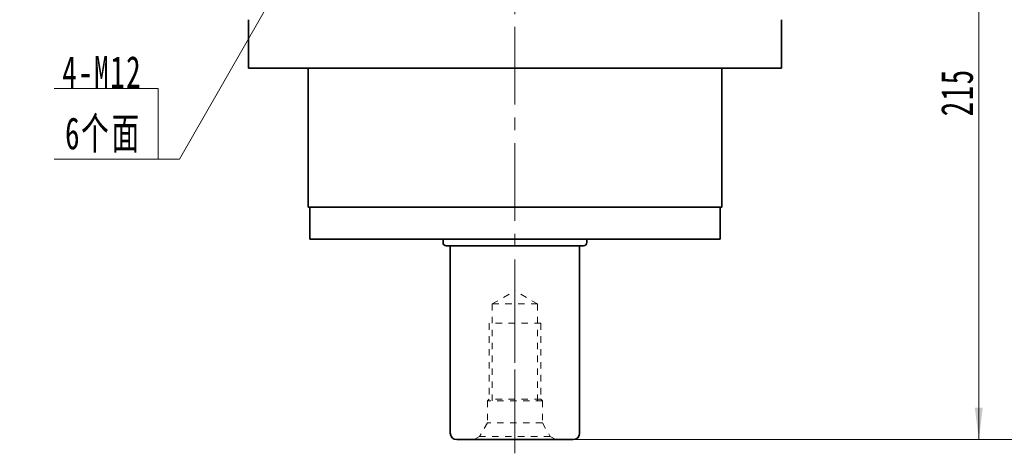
# Model space of a CAD drawing. Header units: millimetres. Extents: x -1428 to -386, y -608 to 125.
# Tile 5 of 9: x -857 to -553, y -259 to -125. Entities that reach past the tile are written whole.
import ezdxf

# ---------------------------------------------------------------- set-up
doc = ezdxf.new("R2010")
doc.units = ezdxf.units.MM
doc.header["$LTSCALE"] = 2
doc.linetypes.add('点画线', pattern=[18, 12, -2, 2, -2])
doc.linetypes.add('虚线', pattern=[2, 1, -1])
doc.layers.get('0').update_dxf_attribs({"lineweight": 18})
for name, color, linetype, lineweight in [('中心线层', 1, '点画线', 18), ('尺寸线层', 3, 'Continuous', 18), ('粗实线层', 7, 'Continuous', 35)]:
    doc.layers.add(name, color=color, linetype=linetype, lineweight=lineweight)
doc.styles.add('标准', font='txt', dxfattribs={"width": 0.667})
doc.dimstyles.new('a4-1-1.5', dxfattribs={"dimtxt": 4.5, "dimasz": 4.5, "dimexe": 2.25, "dimexo": 0, "dimgap": 0.75, "dimtad": 1, "dimdec": 3, "dimdsep": 46, "dimtxsty": '标准', "dimblk": '_CAXARROW', "dimcen": 0, "dimdle": 6, "dimazin": 2, "dimtfac": 0.707107, "dimtdec": 3, "dimtix": 1, "dimtmove": 2, "dimatfit": 3, "dimfxl": 0, "dimfrac": 2, "dimtolj": 1, "dimtzin": 0, "dimarcsym": 0})

# ---------------------------------------------------------------- blocks, each defined once
blk = doc.blocks.new('*X19')
at = {"layer": '尺寸线层', "linetype": 'Continuous'}
for points in [[(-530.17, 45.32), (-528.93, 35.42), (-531.41, 35.42)], [(-530.17, -254.68), (-528.93, -244.78), (-531.41, -244.78)]]:
    blk.add_hatch(color=0, dxfattribs=at).paths.add_polyline_path(points, flags=0)
at = {"layer": '尺寸线层', "color": 0, "linetype": 'Continuous'}
for p, q in [((-619.2, 45.32), (-525.22, 45.32)), ((-530.17, 45.32), (-530.17, -254.68)), ((-686.2, -254.68), (-525.22, -254.68))]:
    blk.add_line(p, q, dxfattribs=at)
at = {"layer": '尺寸线层', "color": 0, "insert": (-536.87, -104.68), "char_height": 9.9, "width": 30.7396, "attachment_point": 5, "rotation": 90, "line_spacing_factor": 1.15057, "style": '标准'}
blk.add_mtext('\\T1.1;300', dxfattribs=at)
blk = doc.blocks.new('_CAXARROW')
blk.add_hatch(color=0).paths.add_polyline_path([(0, 0), (-1, 0.125), (-1, -0.125)], flags=0)
blk = doc.blocks.new('*X20')
at = {"layer": '尺寸线层', "linetype": 'Continuous'}
for points in [[(-560.66, -39.68), (-559.43, -49.58), (-561.9, -49.58)], [(-560.66, -254.68), (-559.43, -244.78), (-561.9, -244.78)]]:
    blk.add_hatch(color=0, dxfattribs=at).paths.add_polyline_path(points, flags=0)
at = {"layer": '尺寸线层', "color": 0, "linetype": 'Continuous'}
for p, q in [((-616.2, -39.68), (-555.71, -39.68)), ((-560.66, -39.68), (-560.66, -254.68)), ((-686.2, -254.68), (-555.71, -254.68))]:
    blk.add_line(p, q, dxfattribs=at)
at = {"layer": '尺寸线层', "color": 0, "insert": (-567.37, -147.18), "char_height": 9.9, "width": 31.1321, "attachment_point": 5, "rotation": 90, "line_spacing_factor": 1.15057, "style": '标准'}
blk.add_mtext('\\T1.1;215', dxfattribs=at)
blk = doc.blocks.new('*X27')
at = {"layer": '尺寸线层', "linetype": 'Continuous'}
blk.add_hatch(color=0, dxfattribs=at).paths.add_polyline_path([(39.19, 56.94), (35.35, 47.73), (33.2, 48.96)], flags=0)
at = {"layer": '尺寸线层', "color": 0, "linetype": 'Continuous'}
blk.add_line((39.19, 56.94), (6.6, 0), dxfattribs=at)
at = {"layer": '尺寸线层', "color": 0}
for p, q in [((0, 21.9), (-32.12, 21.9)), ((0, 0), (0, 21.9)), ((6.6, 0), (0, 0)), ((0, 0), (-32.12, 0))]:
    blk.add_line(p, q, dxfattribs=at)
at = {"layer": '尺寸线层', "color": 0, "insert": (-4.95, 1.98), "char_height": 9.9, "width": 54.3323, "attachment_point": 9, "line_spacing_factor": 1.15057, "style": '标准'}
blk.add_mtext('\\T1.1;4-M12\\P6个面', dxfattribs=at)
blk = doc.blocks.new('m16螺纹中心孔_7')
at = {"layer": '中心线层', "linetype": '点画线', "lineweight": 18}
blk.add_line((49.71, 0), (-4.25, 0), dxfattribs=at)
at = {"layer": '粗实线层', "color": 6, "linetype": '虚线', "lineweight": 18}
for p, q in [((0, -12.65), (0, 12.65)), ((0, 12.65), (0.99, 10.93)), ((5.2, 8.5), (0.99, 10.93)), ((0.99, -10.93), (0.99, 10.93)), ((12, 8.5), (5.2, 8.5)), ((5.2, -8.5), (5.2, 8.5)), ((12.5, 8), (12, 8.5)), ((12, -8.5), (12, 8.5)), ((12, 7), (42, 7)), ((36, 8), (12.5, 8)), ((12.5, -8), (12.5, 8)), ((36, -8), (36, 8)), ((42, 7), (46.04, 0)), ((42, 7), (42, -7)), ((42, -7), (46.04, 0)), ((5.2, -8.5), (0.99, -10.93)), ((12, -8.5), (5.2, -8.5)), ((12, -7), (42, -7)), ((12.5, -8), (12, -8.5)), ((36, -8), (12.5, -8)), ((0, -12.65), (0.99, -10.93))]:
    blk.add_line(p, q, dxfattribs=at)

msp = doc.modelspace()

# ---------------------------------------------------------------- linework, layer by layer
at = {"layer": '中心线层'}
msp.add_line((-704.2044, -258.9333), (-704.2044, 48.3167), dxfattribs=at)
at = {"layer": '粗实线层'}
for p, q in [((-786.7044, -124.6833), (-786.7044, -139.6833)), ((-621.7044, -124.6833), (-621.7044, -139.6833)), ((-786.7044, -139.6833), (-621.7044, -139.6833)), ((-768.2044, -182.6833), (-768.2044, -139.6833)), ((-640.2044, -182.6833), (-640.2044, -139.6833)), ((-768.2044, -182.6833), (-640.2044, -182.6833)), ((-767.7044, -192.6833), (-767.7044, -182.6833)), ((-640.7044, -192.6833), (-640.7044, -182.6833)), ((-767.7044, -192.6833), (-640.7044, -192.6833)), ((-726.4544, -192.6833), (-726.4544, -193.6833)), ((-682.9544, -194.6833), (-725.4544, -194.6833)), ((-724.2044, -252.6833), (-724.2044, -194.6833)), ((-684.2044, -252.6833), (-684.2044, -194.6833)), ((-681.9544, -192.6833), (-681.9544, -193.6833)), ((-722.2044, -254.6833), (-686.2044, -254.6833))]:
    msp.add_line(p, q, dxfattribs=at)
for centre, radius, start, end in [((-725.4544, -193.6833), 1, 180, 270), ((-682.9544, -193.6833), 1, 270, 0), ((-722.2044, -252.6833), 2, 180, 270), ((-686.2044, -252.6833), 2, 270, 0)]:
    msp.add_arc(centre, radius, start, end, dxfattribs=at)

# ---------------------------------------------------------------- block references
at = {"layer": '尺寸线层'}
msp.add_blockref('*X27', (-814.6371, -167.8656), dxfattribs=at)
at = {"layer": '粗实线层', "rotation": 90}
msp.add_blockref('m16螺纹中心孔_7', (-704.2044, -254.6833), dxfattribs=at)

# ---------------------------------------------------------------- dimensions: what is measured, and where the dimension line sits
at = {"layer": '尺寸线层'}
for base, p1, picture, middle in [((-530.1719, -254.6833), (-619.2044, 45.3167), '*X19', (-536.8738, -104.6833)), ((-560.6639, -254.6833), (-616.2044, -39.6833), '*X20', (-567.3658, -147.1833))]:
    dim = msp.add_linear_dim(base=base, p1=p1, p2=(-686.2044, -254.6833), angle=270, dimstyle='a4-1-1.5', override={"dimsah": 1, "dimtfill": 1, "dimtzin": 0}, dxfattribs=at)
    dim.commit()
    dim.dimension.update_dxf_attribs({"geometry": picture, "text_midpoint": middle})

doc.saveas('drawing.dxf')
